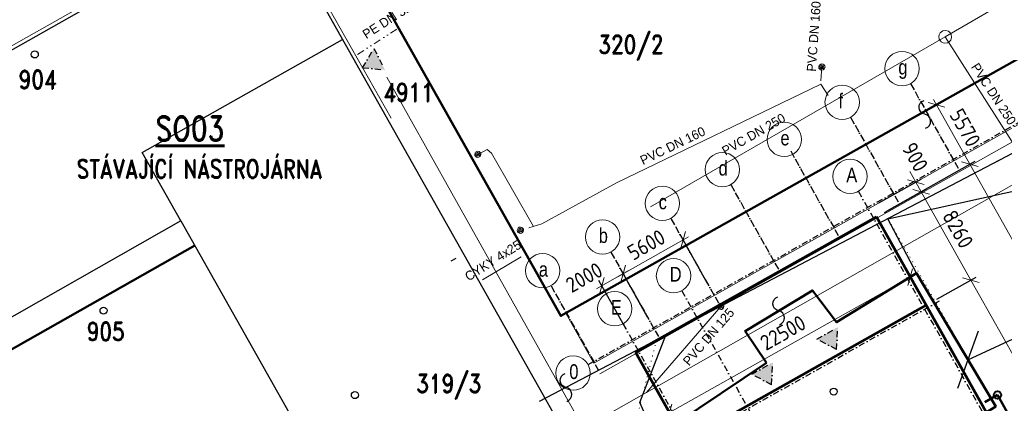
# Model space of a CAD drawing. Header units: millimetres. Extents: x 574189 to 1148315, y -389678 to 333486.
# Tile 32 of 35: x 831243 to 911462, y 186856 to 218103. Entities that reach past the tile are written whole.
import ezdxf
from ezdxf.enums import TextEntityAlignment as Align
from ezdxf.lldxf.tags import DXFTag

# ---------------------------------------------------------------- set-up
doc = ezdxf.new("R2010")
doc.units = ezdxf.units.MM
for name, pattern in [('ACAD_ISO11W100', [33, 12, -3, 12, -3, 0, -3]), ('DASHDOT', [0.5, 0.25, -0.125, 0, -0.125]), ('DGN Style 2', [1864.39533, 1118.637198, -745.758132]), ('DIVIDE', [8, 3, -1.5, 0.25, -1.5, 0.25, -1.5]), ('DOT2', [0.875, 0.125, -0.75])]:
    doc.linetypes.add(name, pattern=pattern)
for name, color, linetype, lineweight in [('hranice', 3, 'Continuous', 20), ('IN_C_OSA', 6, 'DASHDOT', 18), ('IN_C_TENKA', 7, 'Continuous', 18), ('IN_KOTY', 4, 'Continuous', 13), ('IN_NS_TLUSTA', 1, 'Continuous', 60), ('KJ-DEŠŤOVÁ-KANALIZACE', 32, 'KANALIZACE_DESTOVA_PODZ', 40), ('OstElektroNnPodz', 1, '660B', 13), ('OstKanDest', 32, '626B', 13), ('OstKanSplask', 34, 'KANALIZACE_SPLASKOVA_PODZ', 13), ('OstPlynNtl', 30, '633B', 13), ('OstVodPitna', 150, '616B', 13), ('Vrstva 34', 7, 'Continuous', 0), ('Vrstva 6', 7, 'Continuous', 0), ('Vrstva 60', 7, 'Continuous', 0)]:
    doc.layers.add(name, color=color, linetype=linetype, lineweight=lineweight)
for name, color, linetype in [('IN_BP_BOURACI PRACE', 40, 'Continuous'), ('IN_MODUL_SYSTEM', 7, 'DASHDOT'), ('IN_TEXT', 7, 'Continuous'), ('KATASTR', 251, 'Continuous'), ('popisy', 4, 'Continuous')]:
    doc.layers.add(name, color=color, linetype=linetype)
doc.styles.add('ARIEL-CE', font='arial.ttf', dxfattribs={"width": 0.8})
doc.styles.add('iso', font='isocp.shx')
doc.styles.add('Koty', font='romand.shx', dxfattribs={"width": 0.8})
doc.styles.add('ROMAND', font='romand.shx', dxfattribs={"width": 0.85})
doc.styles.get("Standard").update_dxf_attribs({"font": 'iso.shx'})
doc.styles.add('Style-cs_Working', font='cs_Working.shx')
doc.linetypes.add('616B', pattern='A,5,-2,5,-5.5,[145,stn.shx,S=0.1,R=0,X=0,Y=0],-5.5,5,-2', length=30)
doc.linetypes.add('626B', pattern='A,5,-2,5,-5.5,[150,stn.shx,S=0.1,R=0,X=0,Y=0],-5.5,5,-2', length=30)
doc.linetypes.add('633B', pattern='A,5,-2,5,-5.5,[155,stn.shx,S=0.1,R=0,X=0,Y=0],-5.5,5,-2', length=30)
doc.linetypes.add('660B', pattern='A,5,-2,5,-5.5,[166,stn.shx,S=0.1,R=0,X=0,Y=0],-5.5,5,-2', length=30)
doc.linetypes.add('EL_VEDENI_NADZ', pattern='A,10,-15,[107,cadkon.shx,S=5,R=0,X=0,Y=0],-50,10,-10', length=95)
doc.linetypes.add('KANALIZACE_DESTOVA_PODZ', pattern='A,35,-15,[102,cadkon.shx,S=5,R=0,X=0,Y=5],-5,[106,cadkon.shx,S=5,R=0,X=10,Y=0],30,-15', length=100)
doc.linetypes.add('KANALIZACE_SPLASKOVA_PODZ', pattern='A,35,-15,[102,cadkon.shx,S=5,R=0,X=0,Y=5],-5,[102,cadkon.shx,S=5,R=0,X=20,Y=5],30,-15', length=100)
doc.linetypes.add('OCH_PASMO_PRUM_ZAVODU', pattern='A,17.5,[134,cadkon.shx,S=5,R=0,X=0,Y=-5],17.5,-10,0,-10', length=55)
tags = doc.linetypes.add('PLYN', pattern='A,12.7,-5.08,["GAS",Standard,S=2.54,R=0,X=-2.54,Y=-1.27],-6.35', length=24.13).pattern_tags.tags
tags[6] = DXFTag(74, 10)
doc.dimstyles.new('IP 1_100', dxfattribs={"dimscale": 100, "dimtxt": 2.5, "dimasz": 2, "dimexe": 1, "dimexo": 1, "dimgap": 1, "dimtad": 1, "dimdec": 0, "dimzin": 0, "dimdsep": 46, "dimtxsty": 'ROMAND', "dimblk": 'ARCHTICK', "dimcen": 0.09, "dimdle": 1, "dimclrd": 256, "dimclre": 256, "dimclrt": 7, "dimadec": 0, "dimazin": 0, "dimtfac": 1, "dimtdec": 0, "dimtix": 1, "dimtmove": 2, "dimatfit": 3, "dimldrblk": 'OBLIQUE', "dimfxl": 20, "dimfxlon": 1, "dimtolj": 1, "dimtzin": 0, "dimarcsym": 0})
doc.dimstyles.new('iso 500', dxfattribs={"dimtxt": 1250, "dimasz": 1000, "dimexe": 500, "dimexo": 1000, "dimgap": 500, "dimtad": 1, "dimdec": 0, "dimrnd": 10, "dimzin": 0, "dimtxsty": 'iso', "dimblk": 'OBLIQUE', "dimcen": 2.5, "dimdle": 500, "dimclrd": 256, "dimclre": 256, "dimclrt": 256, "dimadec": 0, "dimazin": 0, "dimtfac": 1, "dimtdec": 0, "dimtmove": 0, "dimatfit": 3, "dimfxl": 1, "dimlwd": -1, "dimarcsym": 0})

# ---------------------------------------------------------------- blocks, each defined once
blk = doc.blocks.new('_ArchTick')
at = {"color": 0, "linetype": 'ByBlock', "lineweight": 13, "const_width": 0.15}
blk.add_lwpolyline([(-0.5, -0.5), (0.5, 0.5)], dxfattribs=at)
blk = doc.blocks.new('Z601')
at = {"layer": 'Vrstva 34', "color": 32, "linetype": 'Continuous', "lineweight": 13}
for p, q in [((-0.25, 0.05), (-0.2, 0.15)), ((-0.25, -0.05), (-0.25, 0.05)), ((-0.2, 0.15), (-0.149, 0.2)), ((-0.149, 0.1), (-0.15, -0.1)), ((-0.149, 0.2), (-0.049, 0.25)), ((-0.05, -0.15), (-0.049, 0.15)), ((-0.049, 0.25), (0.05, 0.25)), ((-0.049, 0.15), (0.05, 0.15)), ((0.05, 0.25), (0.15, 0.2)), ((0.05, 0.15), (0.05, -0.15)), ((0.15, 0.2), (0.2, 0.15)), ((0.15, -0.1), (0.15, 0.1)), ((0.2, 0.15), (0.25, 0.049)), ((0.25, 0.049), (0.25, -0.05)), ((-0.199, -0.15), (-0.25, -0.05)), ((-0.15, -0.201), (-0.199, -0.15)), ((-0.15, -0.1), (-0.05, -0.15)), ((-0.05, -0.25), (-0.15, -0.201)), ((0.05, -0.25), (-0.05, -0.25)), ((0.05, -0.15), (0.15, -0.1)), ((0.15, -0.2), (0.05, -0.25)), ((0.201, -0.15), (0.15, -0.2)), ((0.25, -0.05), (0.201, -0.15))]:
    blk.add_line(p, q, dxfattribs=at)
blk = doc.blocks.new('Z620')
at = {"layer": 'Vrstva 34', "color": 32, "linetype": 'Continuous', "lineweight": 13}
for p, q in [((-0.5, 0.1), (-0.45, 0.25)), ((-0.5, -0.1), (-0.5, 0.1)), ((-0.45, 0.25), (-0.35, 0.4)), ((-0.35, 0.4), (-0.1, 0.5)), ((-0.1, 0.5), (0.1, 0.499)), ((0.1, 0.499), (0.35, 0.4)), ((0.35, 0.4), (0.45, 0.25)), ((0.45, 0.25), (0.5, 0.1)), ((0.5, 0.1), (0.499, -0.1)), ((-0.4, -0.35), (-0.5, -0.1)), ((-0.251, -0.45), (-0.4, -0.35)), ((-0.1, -0.5), (-0.251, -0.45)), ((0.1, -0.5), (-0.1, -0.5)), ((0.249, -0.451), (0.1, -0.5)), ((0.4, -0.351), (0.249, -0.451)), ((0.499, -0.1), (0.4, -0.351))]:
    blk.add_line(p, q, dxfattribs=at)
blk = doc.blocks.new('_Oblique')
at = {"layer": 'popisy', "color": 0, "lineweight": -2}
blk.add_line((-0.5, -0.5), (0.5, 0.5), dxfattribs=at)
blk = doc.blocks.new('*D23')
at = {"layer": 'DEFPOINTS', "color": 0, "transparency": 16777216}
for p in [(908733, 196890), (905084, 194838), (925885, 157845)]:
    blk.add_point(p, dxfattribs=at)
at = {"layer": 'IN_KOTY', "lineweight": -2, "transparency": 16777216}
for p, q in [((905956, 195328), (909169, 197135)), ((926757, 158335), (929969, 160142))]:
    blk.add_line(p, q, dxfattribs=at)
at = {"layer": 'IN_KOTY', "transparency": 16777216}
blk.add_line((929778, 159461), (908488, 197326), dxfattribs=at)
at = {"layer": 'IN_KOTY', "transparency": 16777216, "xscale": 1000, "yscale": 1000, "zscale": 1000}
for p, rotation in [((908733, 196890), 119.3484460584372), ((929533, 159897), 299.3484460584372)]:
    blk.add_blockref('_Oblique', p, dxfattribs=dict(at, rotation=rotation))
at = {"layer": 'IN_KOTY', "transparency": 16777216, "insert": (920114, 178945), "char_height": 1250, "attachment_point": 5, "rotation": 299.34845, "style": 'iso'}
blk.add_mtext('42440', dxfattribs=at)
blk = doc.blocks.new('*D24')
at = {"layer": 'DEFPOINTS', "color": 0, "transparency": 16777216}
for p in [(904684, 204090), (900818, 201916), (905084, 194838)]:
    blk.add_point(p, dxfattribs=at)
at = {"layer": 'IN_KOTY', "lineweight": -2, "transparency": 16777216}
for p, q in [((901690, 202406), (905120, 204335)), ((905956, 195328), (909169, 197135))]:
    blk.add_line(p, q, dxfattribs=at)
at = {"layer": 'IN_KOTY', "transparency": 16777216}
blk.add_line((908978, 196454), (904439, 204525), dxfattribs=at)
at = {"layer": 'IN_KOTY', "transparency": 16777216, "xscale": 1000, "yscale": 1000, "zscale": 1000}
for p, rotation in [((904684, 204090), 119.3484460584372), ((908733, 196890), 299.3484460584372)]:
    blk.add_blockref('_Oblique', p, dxfattribs=dict(at, rotation=rotation))
at = {"layer": 'IN_KOTY', "transparency": 16777216, "insert": (907689, 201041), "char_height": 1250, "attachment_point": 5, "rotation": 299.34845, "style": 'iso'}
blk.add_mtext('8260', dxfattribs=at)
blk = doc.blocks.new('*D32')
at = {"layer": 'DEFPOINTS', "color": 0, "transparency": 16777216}
for p in [(904243, 204874), (900377, 202700), (900818, 201916)]:
    blk.add_point(p, dxfattribs=at)
at = {"layer": 'IN_KOTY', "transparency": 16777216}
for p, q in [((904243, 204874), (903753, 205746)), ((904684, 204090), (904243, 204874)), ((904684, 204090), (905174, 203218))]:
    blk.add_line(p, q, dxfattribs=at)
at = {"layer": 'IN_KOTY', "lineweight": -2, "transparency": 16777216}
for p, q in [((901248, 203190), (904679, 205119)), ((901690, 202406), (905120, 204335))]:
    blk.add_line(p, q, dxfattribs=at)
at = {"layer": 'IN_KOTY', "transparency": 16777216, "xscale": 1000, "yscale": 1000, "zscale": 1000}
for p, rotation in [((904243, 204874), 299.3484460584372), ((904684, 204090), 119.3484460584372)]:
    blk.add_blockref('_Oblique', p, dxfattribs=dict(at, rotation=rotation))
at = {"layer": 'IN_KOTY', "transparency": 16777216, "insert": (904199, 206918), "char_height": 1250, "attachment_point": 5, "rotation": 299.34845, "style": 'iso'}
blk.add_mtext('900', dxfattribs=at)
blk = doc.blocks.new('*D34')
at = {"layer": 'DEFPOINTS', "color": 0, "transparency": 16777216}
for p in [(908658, 206324), (901036, 202038), (925885, 157845)]:
    blk.add_point(p, dxfattribs=at)
at = {"layer": 'IN_KOTY', "lineweight": -2, "transparency": 16777216}
for p, q in [((901908, 202528), (909094, 206569)), ((926757, 158335), (933943, 162376))]:
    blk.add_line(p, q, dxfattribs=at)
at = {"layer": 'IN_KOTY', "transparency": 16777216}
blk.add_line((933752, 161695), (908413, 206760), dxfattribs=at)
at = {"layer": 'IN_KOTY', "transparency": 16777216, "xscale": 1000, "yscale": 1000, "zscale": 1000}
for p, rotation in [((908658, 206324), 119.3484460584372), ((933507, 162131), 299.3484460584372)]:
    blk.add_blockref('_Oblique', p, dxfattribs=dict(at, rotation=rotation))
at = {"layer": 'IN_KOTY', "transparency": 16777216, "insert": (922063, 184779), "char_height": 1250, "attachment_point": 5, "rotation": 299.34845, "style": 'iso'}
blk.add_mtext('50700', dxfattribs=at)
blk = doc.blocks.new('*D35')
at = {"layer": 'DEFPOINTS', "color": 0, "transparency": 16777216}
for p in [(905928, 211179), (905063, 210693), (901036, 202038)]:
    blk.add_point(p, dxfattribs=at)
at = {"layer": 'IN_KOTY', "transparency": 16777216}
blk.add_line((908903, 205888), (905683, 211615), dxfattribs=at)
at = {"layer": 'IN_KOTY', "lineweight": -2, "transparency": 16777216}
for p, q in [((905935, 211183), (906364, 211424)), ((901908, 202528), (909094, 206569))]:
    blk.add_line(p, q, dxfattribs=at)
at = {"layer": 'IN_KOTY', "transparency": 16777216, "xscale": 1000, "yscale": 1000, "zscale": 1000}
for p, rotation in [((905928, 211179), 119.3484460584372), ((908658, 206324), 299.3484460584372)]:
    blk.add_blockref('_Oblique', p, dxfattribs=dict(at, rotation=rotation))
at = {"layer": 'IN_KOTY', "transparency": 16777216, "insert": (908274, 209303), "char_height": 1250, "attachment_point": 5, "rotation": 299.34845, "style": 'iso'}
blk.add_mtext('5570', dxfattribs=at)
blk = doc.blocks.new('*D36')
at = {"layer": 'DEFPOINTS', "color": 0, "transparency": 16777216}
for p in [(905084, 194838), (884180, 186109), (885472, 183811)]:
    blk.add_point(p, dxfattribs=at)
at = {"layer": 'IN_KOTY', "transparency": 16777216}
blk.add_line((904228, 197381), (883744, 185864), dxfattribs=at)
at = {"layer": 'IN_KOTY', "lineweight": -2, "transparency": 16777216}
for p, q in [((904594, 195710), (903547, 197572)), ((884982, 184682), (883935, 186544))]:
    blk.add_line(p, q, dxfattribs=at)
at = {"layer": 'IN_KOTY', "transparency": 16777216, "xscale": 1000, "yscale": 1000, "zscale": 1000}
for p, rotation in [((903792, 197136), 29.34844605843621), ((884180, 186109), 209.3484460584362)]:
    blk.add_blockref('_Oblique', p, dxfattribs=dict(at, rotation=rotation))
at = {"layer": 'IN_KOTY', "transparency": 16777216, "insert": (893435, 192603), "char_height": 1250, "attachment_point": 5, "rotation": 29.34845, "style": 'iso'}
blk.add_mtext('22500', dxfattribs=at)
blk = doc.blocks.new('*D40')
at = {"layer": 'DEFPOINTS', "color": 0, "transparency": 16777216}
for p in [(885286, 200161), (887768, 195748), (882887, 193003)]:
    blk.add_point(p, dxfattribs=at)
at = {"layer": 'IN_KOTY', "lineweight": -2, "transparency": 16777216}
for p, q in [((887278, 196620), (885041, 200597)), ((882396, 193875), (880160, 197852))]:
    blk.add_line(p, q, dxfattribs=at)
at = {"layer": 'IN_KOTY', "transparency": 16777216}
blk.add_line((879969, 197171), (885722, 200406), dxfattribs=at)
at = {"layer": 'IN_KOTY', "transparency": 16777216, "xscale": 1000, "yscale": 1000, "zscale": 1000}
for p, rotation in [((885286, 200161), 29.34844605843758), ((880405, 197416), 209.3484460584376)]:
    blk.add_blockref('_Oblique', p, dxfattribs=dict(at, rotation=rotation))
at = {"layer": 'IN_KOTY', "transparency": 16777216, "insert": (882294, 199769), "char_height": 1250, "attachment_point": 5, "rotation": 29.34845, "style": 'iso'}
blk.add_mtext('5600', dxfattribs=at)
blk = doc.blocks.new('*D41')
at = {"layer": 'DEFPOINTS', "color": 0, "transparency": 16777216}
for p in [(878662, 196436), (882887, 193003), (881143, 192023)]:
    blk.add_point(p, dxfattribs=at)
at = {"layer": 'IN_KOTY', "transparency": 16777216}
blk.add_line((880841, 197661), (878226, 196191), dxfattribs=at)
at = {"layer": 'IN_KOTY', "lineweight": -2, "transparency": 16777216}
for p, q in [((882396, 193875), (880160, 197852)), ((880653, 192895), (878417, 196872))]:
    blk.add_line(p, q, dxfattribs=at)
at = {"layer": 'IN_KOTY', "transparency": 16777216, "xscale": 1000, "yscale": 1000, "zscale": 1000}
for p, rotation in [((880405, 197416), 29.34844605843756), ((878662, 196436), 209.3484460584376)]:
    blk.add_blockref('_Oblique', p, dxfattribs=dict(at, rotation=rotation))
at = {"layer": 'IN_KOTY', "transparency": 16777216, "insert": (877230, 197106), "char_height": 1250, "attachment_point": 5, "rotation": 29.34845, "style": 'iso'}
blk.add_mtext('2000', dxfattribs=at)

msp = doc.modelspace()

# ---------------------------------------------------------------- hatches: boundary and pattern name
at = {"layer": 'IN_MODUL_SYSTEM', "ltscale": 2000}
h = msp.add_hatch(color=256, dxfattribs=at)
h.dxf.hatch_style = 1
h.paths.add_polyline_path([(860994.8, 214011.3), (860102.5, 215764.3), (859183.6, 214192.9)])
h = msp.add_hatch(color=256, dxfattribs=at)
h.dxf.hatch_style = 1
h.paths.add_polyline_path([(897902.8, 193054.3), (896188.3, 192090.2), (897796.3, 191237.1)])
h = msp.add_hatch(color=256, dxfattribs=at)
h.dxf.hatch_style = 1
h.paths.add_polyline_path([(892603.6, 190185.8), (890889.1, 189221.7), (892497.1, 188368.6)])

# ---------------------------------------------------------------- linework, layer by layer
at = {"layer": 'hranice', "linetype": 'OCH_PASMO_PRUM_ZAVODU', "lineweight": 40, "ltscale": 100}
msp.add_spline([(775149.2, 19063.3), (781910.2, 27469.5), (784017, 42275.4), (787323.3, 57530.2), (793572.1, 67495.3), (798895.4, 81015.8), (822522.8, 109187.4), (872842.7, 129328.7), (891645.7, 132308.2), (940184.8, 147826), (987716.3, 170801.3), (1005542.4, 180716.6), (1035338, 187644.4), (1058861.8, 188547.7)], degree=3, dxfattribs=at)
at = {"layer": 'IN_BP_BOURACI PRACE', "lineweight": 50}
msp.add_lwpolyline([(892089.9, 190159.1), (890344.5, 192745.3), (895822.1, 196046.5), (897796.2, 193457.3), (904304.3, 197464.5), (910761.2, 186583.7), (891678.3, 174919.6), (884740.7, 185199.1)], close=True, dxfattribs=at)
at = {"layer": 'IN_C_OSA', "color": 4, "linetype": 'Continuous'}
for centre in [(903134.8, 214121.6), (898253.5, 211376.9), (893532.5, 208347.3), (888491, 205887.6), (898893.9, 205337.8), (883609.7, 203142.9), (878728.4, 200398.3), (873847.2, 197653.6), (884511.5, 197250.8), (879717.4, 194555.1), (876331.7, 189317.6)]:
    msp.add_circle(centre, 1400, dxfattribs=at)
at = {"layer": 'IN_C_TENKA', "color": 3, "linetype": 'DOT2', "lineweight": 20, "ltscale": 500}
for p, q in [((901982.5, 201895), (911950.6, 207118.8)), ((883128.3, 192014.4), (901982.5, 201895)), ((910761.2, 186583.7), (901982.5, 201895)), ((883128.3, 192014.4), (881720.1, 186443.8))]:
    msp.add_line(p, q, dxfattribs=at)
at = {"layer": 'IN_MODUL_SYSTEM', "ltscale": 2000}
for p, q in [((877552.1, 190003.7), (927241.9, 217943.6)), ((859183.6, 214192.9), (860102.5, 215764.3)), ((860102.5, 215764.3), (860994.8, 214011.3)), ((859183.6, 214192.9), (860994.8, 214011.3)), ((899580, 204117.5), (926456.2, 156319.4)), ((885197.7, 196030.5), (891082.1, 185565.4)), ((881336.5, 181232.9), (906181.4, 195202.8)), ((880403.6, 193334.8), (907279.8, 145536.7)), ((896188.3, 192090.2), (897902.8, 193054.3)), ((897796.3, 191237.1), (897902.8, 193054.3)), ((897796.3, 191237.1), (896188.3, 192090.2)), ((890889.1, 189221.7), (892603.6, 190185.8)), ((892497.1, 188368.6), (892603.6, 190185.8)), ((892497.1, 188368.6), (890889.1, 189221.7))]:
    msp.add_line(p, q, dxfattribs=at)
at = {"layer": 'IN_MODUL_SYSTEM', "linetype": 'ACAD_ISO11W100', "ltscale": 50}
for p, q in [((903821, 212901.3), (907696.3, 206009.2)), ((898939.7, 210156.6), (902815, 203264.5)), ((894058.4, 207412), (897933.8, 200519.8)), ((889177.2, 204667.3), (893052.5, 197775.2)), ((884295.9, 201922.6), (888171.2, 195030.5)), ((879414.6, 199177.9), (883290, 192285.8)), ((874533.3, 196433.3), (878408.7, 189541.2))]:
    msp.add_line(p, q, dxfattribs=at)
at = {"layer": 'IN_NS_TLUSTA'}
for p, q in [((901036, 202038.2), (881423.7, 191010.5)), ((905084.3, 194838.3), (901036, 202038.2)), ((885472.1, 183810.7), (881423.7, 191010.5))]:
    msp.add_line(p, q, dxfattribs=at)
msp.add_lwpolyline([(885472.1, 183810.7), (897970.2, 161583.4), (889292.8, 156704.3), (897595.5, 141938.5), (925885, 157845.3), (905084.3, 194838.3), (885472.1, 183810.7)], dxfattribs=at)
at = {"layer": 'KATASTR'}
for p, q in [((901982.5, 201895), (996323.5, 222568.2)), ((930361.5, 216767), (873576.9, 187009.1)), ((841232.5, 207282.4), (857544.8, 216486.9)), ((844373.4, 201716.1), (841232.5, 207282.4)), ((904304.3, 197464.5), (901982.5, 201895)), ((866775.7, 198658.5), (866367.5, 198428.9)), ((881757.1, 186922.6), (883897.2, 192417.4)), ((886291, 176863.9), (881757.1, 186922.6))]:
    msp.add_line(p, q, dxfattribs=at)
at = {"layer": 'KATASTR', "color": 7, "lineweight": 50}
msp.add_line((845508.5, 199716), (824564.2, 187830), dxfattribs=at)
msp.add_lwpolyline([(884012.1, 237829.8), (858667.2, 223568.5), (875322.1, 193969.8), (925012.1, 221909.8), (914282.1, 240959.8), (889962.1, 227339.8), (884012.1, 237829.8)], dxfattribs=at)
at = {"layer": 'KATASTR'}
for points in [[(905054.5, 209266.7, 0.7743875), (904989.1, 210401.2, -0.7812922), (904923.8, 211534.8)], [(893148.7, 193261.5, 0.7743875), (893083.3, 194395.9, -0.7812922), (893018, 195529.5)], [(875815.9, 187013.7, 0.7743875), (875750.5, 188148.1, -0.7812922), (875685.2, 189281.8)]]:
    msp.add_lwpolyline(points, format="xyb", dxfattribs=at)
for centre in [(832472.1, 215271.1), (838071.9, 194407.7), (858550.1, 187520.9), (897567.9, 187810.9)]:
    msp.add_circle(centre, 285.6, dxfattribs=at)
at = {"layer": 'KJ-DEŠŤOVÁ-KANALIZACE', "lineweight": 50, "ltscale": 100}
for p, q in [((909868.3, 186946.6), (910912.5, 187533.7)), ((910912.5, 187533.7), (925800.7, 161055.8))]:
    msp.add_line(p, q, dxfattribs=at)
at = {"layer": 'KJ-DEŠŤOVÁ-KANALIZACE', "ltscale": 100}
msp.add_circle((910912.5, 187533.7), 300, dxfattribs=at)
at = {"layer": 'OstElektroNnPodz', "linetype": 'EL_VEDENI_NADZ', "lineweight": 13, "ltscale": 20}
msp.add_line((868938.2, 196914.5), (872093.2, 198794.5), dxfattribs=at)
at = {"layer": 'OstKanDest', "ltscale": 500}
for p, q in [((922035.2, 225676.5), (906644.2, 216707.5)), ((882647.2, 202865.5), (906644.2, 216707.5)), ((879877.2, 204808.5), (896501.2, 212854.5)), ((869691.2, 207235.5), (873107.2, 201270.5)), ((913733.2, 205575.5), (877869.2, 185207.5)), ((873784.2, 201470.5), (879877.2, 204808.5))]:
    msp.add_line(p, q, dxfattribs=at)
at = {"layer": 'OstKanDest', "ltscale": 400}
msp.add_line((906644.2, 216707.5), (913733.2, 205575.5), dxfattribs=at)
at = {"layer": 'OstKanDest', "ltscale": 200}
msp.add_line((888365.2, 194743.5), (882316.2, 187733.5), dxfattribs=at)
at = {"layer": 'OstKanSplask', "ltscale": 100}
msp.add_line((861144.2, 213408.6), (883236.3, 174052.7), dxfattribs=at)
at = {"layer": 'OstPlynNtl', "linetype": 'PLYN', "ltscale": 300}
for q in [(816403.7, 207919.8), (861496.4, 210094.1)]:
    msp.add_line((851488.6, 227830.2), q, dxfattribs=at)
at = {"layer": 'OstVodPitna', "linetype": 'DIVIDE', "lineweight": 13, "ltscale": 200}
msp.add_line((861969.2, 217320.5), (858687.2, 215229.5), dxfattribs=at)
at = {"layer": 'Vrstva 34', "color": 32, "linetype": 'DGN Style 2', "lineweight": 13}
for p, q in [((896601.2, 214250.5), (896501.2, 212854.5)), ((896501.2, 212854.5), (897478.2, 211366.5)), ((868570.2, 207135.5), (869322.2, 207535.5)), ((869322.2, 207535.5), (869691.2, 207235.5)), ((873784.2, 201470.5), (872038.2, 200953.5))]:
    msp.add_line(p, q, dxfattribs=at)
at = {"layer": 'Vrstva 6', "color": 1, "linetype": 'Continuous', "lineweight": 30}
for p, q in [((851375.1, 227420.8), (816812.7, 207806.9)), ((851375.1, 227420.8), (881204.9, 174555.9)), ((844373.4, 201716.1), (826140.9, 191369.3)), ((844373.4, 201716.1), (864915.1, 165311.6))]:
    msp.add_line(p, q, dxfattribs=at)
at = {"layer": 'Vrstva 60', "color": 253, "linetype": 'Continuous', "lineweight": 0}
for p, q in [((878022.1, 190129.8), (926922.1, 217609.8)), ((878512, 189258.1), (927412, 216738.1)), ((875735.1, 194192.8), (878022.1, 190129.8))]:
    msp.add_line(p, q, dxfattribs=at)

# ---------------------------------------------------------------- block references
at = {"layer": 'Vrstva 34', "color": 32, "linetype": 'Continuous', "lineweight": 13, "xscale": 999.9976228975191, "yscale": 999.9976228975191, "zscale": 999.9976228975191, "rotation": 9.727428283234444}
for name, p in [('Z620', (906644.2, 216707.5)), ('Z601', (896601.2, 214250.5)), ('Z601', (868570.2, 207135.5)), ('Z601', (872038.2, 200953.5)), ('Z601', (888365.2, 194743.5))]:
    msp.add_blockref(name, p, dxfattribs=at)

# ---------------------------------------------------------------- texts
at = {"layer": 'IN_C_OSA', "color": 7, "linetype": 'Continuous', "style": 'ARIEL-CE', "width": 0.8}
for s, p in [('g', (902827, 213638.8)), ('f', (897945.7, 210894.2)), ('e', (893224.7, 207864.5)), ('d', (888183.1, 205404.8)), ('A', (898586, 204855)), ('c', (883301.9, 202660.2)), ('b', (878420.6, 199915.5)), ('a', (873539.3, 197170.8)), ('D', (884203.7, 196768)), ('E', (879409.6, 194072.4)), ('0', (876023.9, 188834.8))]:
    msp.add_text(s, height=1200, dxfattribs=at).set_placement(p)
at = {"layer": 'IN_NS_TLUSTA', "insert": (842307.5, 210233.9), "char_height": 2000, "width": 30420.26, "attachment_point": 1, "style": 'Koty'}
msp.add_mtext('{\\LSO03}', dxfattribs=at)
at = {"layer": 'IN_TEXT', "insert": (835879.6, 206699.7), "char_height": 1500, "width": 23287.271, "attachment_point": 1, "style": 'Koty'}
msp.add_mtext('STÁVAJÍCÍ NÁSTROJÁRNA', dxfattribs=at)
at = {"layer": 'KATASTR', "char_height": 1500, "width": 486.766, "attachment_point": 1, "style": 'Koty'}
for s, insert in [('320/2', (878397.1, 216842.7)), ('904', (831158.9, 213983.9)), ('4911', (860865.8, 212938)), ('905', (836713.7, 193463.1)), ('319/3', (863560.9, 189216))]:
    msp.add_mtext(s, dxfattribs=dict(at, insert=insert))
at = {"layer": 'OstElektroNnPodz', "linetype": 'EL_VEDENI_NADZ', "lineweight": 13, "ltscale": 20, "style": 'Style-cs_Working'}
msp.add_text('CYKY 4x25', height=749.99, rotation=32.502375, dxfattribs=at).set_placement((869803.5, 198483.5), align=Align.MIDDLE_CENTER)
at = {"layer": 'OstVodPitna', "linetype": 'DIVIDE', "lineweight": 13, "ltscale": 200, "style": 'Style-cs_Working'}
msp.add_text('PE DN 32', height=749.99, rotation=32.502375, dxfattribs=at).set_placement((861158.3, 218026), align=Align.MIDDLE_CENTER)
at = {"layer": 'Vrstva 34', "color": 32, "linetype": 'Continuous', "lineweight": 13, "style": 'Style-cs_Working'}
for s, rotation, p in [('PVC DN 160', 85.928906, (895939.4, 216742.8)), ('PVC DN 250', 303.075747, (910598.7, 212056.5)), ('PVC DN 250', 29.81865, (891036.9, 208768.1)), ('PVC DN 160', 25.827786, (884443.8, 207840.5)), ('PVC DN 125', 49.209253, (887366.3, 192273.3))]:
    msp.add_text(s, height=749.99, rotation=rotation, dxfattribs=at).set_placement(p, align=Align.MIDDLE_CENTER)

# ---------------------------------------------------------------- dimensions: what is measured, and where the dimension line sits
at = {"layer": 'IN_KOTY'}
for base, p1, p2, picture, middle in [((905928.3, 211179.3), (901036, 202038.2), (905062.9, 210692.6), '*D35', (908273.9, 209303.1)), ((904684.3, 204089.6), (905084.3, 194838.3), (900818, 201915.7), '*D24', (907689.2, 201041.1))]:
    dim = msp.add_linear_dim(base=base, p1=p1, p2=p2, angle=299.348446, dimstyle='iso 500', override={"dimtmove": 1}, dxfattribs=at)
    dim.commit()
    dim.dimension.update_dxf_attribs({"geometry": picture, "text_midpoint": middle})
for base, p1, p2, angle, picture, middle in [((904243.1, 204874.3), (900818, 201915.7), (900376.8, 202700.4), 299.348446, '*D32', (903218, 206366.8)), ((878662.1, 196436.1), (882886.6, 193003.2), (881143.5, 192023.1), 209.348446, '*D41', (877781.4, 196125))]:
    dim = msp.add_linear_dim(base=base, p1=p1, p2=p2, angle=angle, dimstyle='iso 500', override={"dimtmove": 1}, dxfattribs=at)
    dim.commit()
    dim.dimension.update_dxf_attribs({"geometry": picture, "text_midpoint": middle, "dimtype": 160})
for p1, p2, distance, picture, middle in [((925885, 157845.3), (901036, 202038.2), -8744.6, '*D34', (922063.4, 184779.1)), ((882886.6, 193003.2), (887767.8, 195747.9), 5062.8, '*D40', (882294.4, 199769.2)), ((905084.3, 194838.3), (885472.1, 183810.7), -2636.3, '*D36', (893434.7, 192603.1)), ((925885, 157845.3), (905084.3, 194838.3), -4185.5, '*D23', (920113.8, 178944.7))]:
    dim = msp.add_aligned_dim(p1=p1, p2=p2, distance=distance, dimstyle='iso 500', dxfattribs=at)
    dim.commit()
    dim.dimension.update_dxf_attribs({"geometry": picture, "text_midpoint": middle})

# ---------------------------------------------------------------- leaders
at = {"layer": 'IN_TEXT'}
msp.add_leader([(908500, 190394.1), (927864.6, 199453.8), (962205.6, 199453.8)], dimstyle='IP 1_100', override={"dimasz": 35, "dimtad": 0}, dxfattribs=at)

doc.saveas('drawing.dxf')
